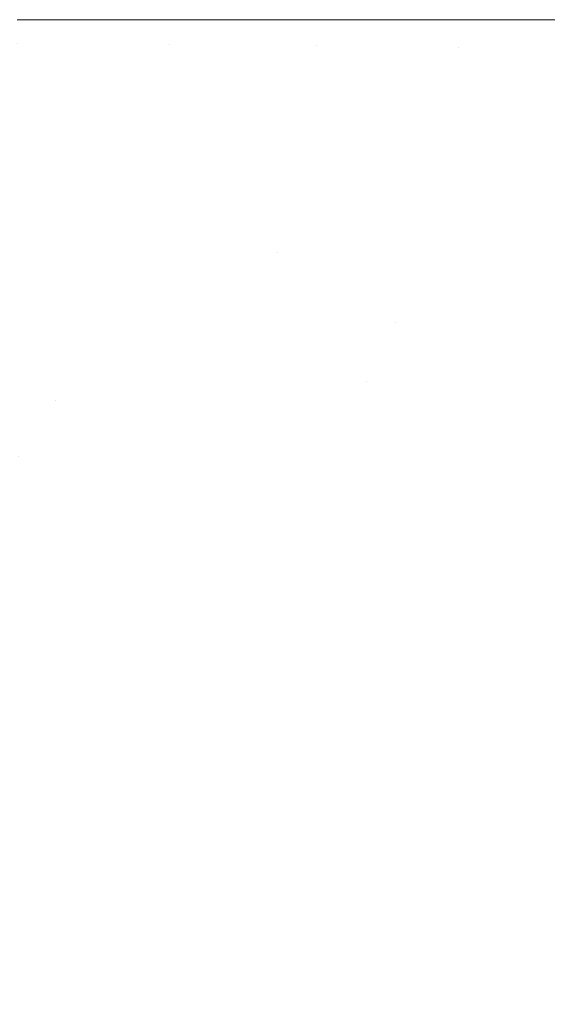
# Model space of a CAD drawing. Header units: centimetres. Extents: x 54.012 to 54.213, y 4.2 to 4.3.
# Tile 7 of 9: x 54.141 to 54.168, y 4.249 to 4.3. Entities that reach past the tile are written whole.
import ezdxf

# ---------------------------------------------------------------- set-up
doc = ezdxf.new("R2010")
doc.units = ezdxf.units.CM
doc.header["$LTSCALE"] = 2.54
doc.layers.add('Lucido design-1', color=7, linetype='Continuous')

# ---------------------------------------------------------------- blocks, each defined once
blk = doc.blocks.new('Gruppo-1')
at = {"color": 7, "linetype": 'Continuous', "lineweight": 9}
for points, invisible_edges in [([(54.140909, 4.299001, -2276.999031), (54.140875, 4.300212, -2276.998894), (54.148347, 4.300212, -2276.99581)], 9), ([(54.140909, 4.299001, -2313.099031), (54.140875, 4.300212, -2313.098894), (54.148347, 4.300212, -2313.09581)], 9), ([(54.148347, 4.300212, -2276.99581), (54.148754, 4.298928, -2276.995613), (54.140909, 4.299001, -2276.999031)], 11), ([(54.148347, 4.300212, -2313.09581), (54.148754, 4.298928, -2313.095613), (54.140909, 4.299001, -2313.099031)], 11), ([(54.148347, 4.300212, -2276.99581), (54.148771, 4.300212, -2276.995597), (54.148754, 4.298928, -2276.995613)], 10), ([(54.148347, 4.300212, -2313.09581), (54.148771, 4.300212, -2313.095597), (54.148754, 4.298928, -2313.095613)], 10), ([(54.156401, 4.298856, -2276.99191), (54.148754, 4.298928, -2276.995613), (54.148771, 4.300212, -2276.995597)], 11), ([(54.156401, 4.298856, -2313.09191), (54.148754, 4.298928, -2313.095613), (54.148771, 4.300212, -2313.095597)], 11), ([(54.148771, 4.300212, -2276.995597), (54.156361, 4.300212, -2276.99178), (54.156401, 4.298856, -2276.99191)], 10), ([(54.148771, 4.300212, -2313.095597), (54.156361, 4.300212, -2313.09178), (54.156401, 4.298856, -2313.09191)], 10), ([(54.156401, 4.298856, -2276.99191), (54.156361, 4.300212, -2276.99178), (54.16207, 4.300212, -2276.988908)], 9), ([(54.156401, 4.298856, -2313.09191), (54.156361, 4.300212, -2313.09178), (54.16207, 4.300212, -2313.088908)], 9), ([(54.16207, 4.300212, -2276.988908), (54.163797, 4.298786, -2276.987923), (54.156401, 4.298856, -2276.99191)], 11), ([(54.16207, 4.300212, -2313.088908), (54.163797, 4.298786, -2313.087923), (54.156401, 4.298856, -2313.09191)], 11), ([(54.16207, 4.300212, -2276.988908), (54.163786, 4.300212, -2276.987862), (54.163797, 4.298786, -2276.987923)], 10), ([(54.16207, 4.300212, -2313.088908), (54.163786, 4.300212, -2313.087862), (54.163797, 4.298786, -2313.087923)], 10), ([(54.170886, 4.298719, -2276.983655), (54.163797, 4.298786, -2276.987923), (54.163786, 4.300212, -2276.987862)], 11), ([(54.163786, 4.300212, -2276.987862), (54.170852, 4.300212, -2276.983553), (54.170886, 4.298719, -2276.983655)], 10), ([(54.170886, 4.298719, -2313.083655), (54.163797, 4.298786, -2313.087923), (54.163786, 4.300212, -2313.087862)], 11), ([(54.163786, 4.300212, -2313.087862), (54.170852, 4.300212, -2313.083553), (54.170886, 4.298719, -2313.083655)], 10), ([(54.140909, 4.299001, -2276.999031), (54.148754, 4.298928, -2276.995613), (54.148208, 4.294015, -2276.995613), (54.140394, 4.294371, -2276.999031)], 15), ([(54.140909, 4.299001, -2313.099031), (54.148754, 4.298928, -2313.095613), (54.148208, 4.294015, -2313.095613), (54.140394, 4.294371, -2313.099031)], 15), ([(54.155824, 4.293668, -2276.99191), (54.148208, 4.294015, -2276.995613), (54.148754, 4.298928, -2276.995613), (54.156401, 4.298856, -2276.99191)], 15), ([(54.155824, 4.293668, -2313.09191), (54.148208, 4.294015, -2313.095613), (54.148754, 4.298928, -2313.095613), (54.156401, 4.298856, -2313.09191)], 15), ([(54.156401, 4.298856, -2276.99191), (54.163797, 4.298786, -2276.987923), (54.16319, 4.293332, -2276.987923), (54.155824, 4.293668, -2276.99191)], 15), ([(54.156401, 4.298856, -2313.09191), (54.163797, 4.298786, -2313.087923), (54.16319, 4.293332, -2313.087923), (54.155824, 4.293668, -2313.09191)], 15), ([(54.170251, 4.293011, -2276.983655), (54.16319, 4.293332, -2276.987923), (54.163797, 4.298786, -2276.987923), (54.170886, 4.298719, -2276.983655)], 15), ([(54.170251, 4.293011, -2313.083655), (54.16319, 4.293332, -2313.087923), (54.163797, 4.298786, -2313.087923), (54.170886, 4.298719, -2313.083655)], 15), ([(54.140394, 4.294371, -2276.999031), (54.148208, 4.294015, -2276.995613), (54.14683, 4.288791, -2276.995613), (54.139095, 4.289447, -2276.999031)], 15), ([(54.140394, 4.294371, -2313.099031), (54.148208, 4.294015, -2313.095613), (54.14683, 4.288791, -2313.095613), (54.139095, 4.289447, -2313.099031)], 15), ([(54.154369, 4.288151, -2276.99191), (54.14683, 4.288791, -2276.995613), (54.148208, 4.294015, -2276.995613), (54.155824, 4.293668, -2276.99191)], 15), ([(54.154369, 4.288151, -2313.09191), (54.14683, 4.288791, -2313.095613), (54.148208, 4.294015, -2313.095613), (54.155824, 4.293668, -2313.09191)], 15), ([(54.155824, 4.293668, -2276.99191), (54.16319, 4.293332, -2276.987923), (54.161661, 4.287533, -2276.987923), (54.154369, 4.288151, -2276.99191)], 15), ([(54.155824, 4.293668, -2313.09191), (54.16319, 4.293332, -2313.087923), (54.161661, 4.287533, -2313.087923), (54.154369, 4.288151, -2313.09191)], 15), ([(54.16865, 4.28694, -2276.983655), (54.161661, 4.287533, -2276.987923), (54.16319, 4.293332, -2276.987923), (54.170251, 4.293011, -2276.983655)], 15), ([(54.16865, 4.28694, -2313.083655), (54.161661, 4.287533, -2313.087923), (54.16319, 4.293332, -2313.087923), (54.170251, 4.293011, -2313.083655)], 15), ([(54.139095, 4.289447, -2276.999031), (54.14683, 4.288791, -2276.995613), (54.144457, 4.283278, -2276.995613), (54.136859, 4.28425, -2276.999031)], 15), ([(54.139095, 4.289447, -2313.099031), (54.14683, 4.288791, -2313.095613), (54.144457, 4.283278, -2313.095613), (54.136859, 4.28425, -2313.099031)], 15), ([(54.151863, 4.28233, -2276.99191), (54.144457, 4.283278, -2276.995613), (54.14683, 4.288791, -2276.995613), (54.154369, 4.288151, -2276.99191)], 15), ([(54.151863, 4.28233, -2313.09191), (54.144457, 4.283278, -2313.095613), (54.14683, 4.288791, -2313.095613), (54.154369, 4.288151, -2313.09191)], 15), ([(54.159027, 4.281413, -2276.987923), (54.151863, 4.28233, -2276.99191), (54.154369, 4.288151, -2276.99191)], 11), ([(54.159027, 4.281413, -2313.087923), (54.151863, 4.28233, -2313.09191), (54.154369, 4.288151, -2313.09191)], 11), ([(54.154369, 4.288151, -2276.99191), (54.160494, 4.284511, -2276.987923), (54.159027, 4.281413, -2276.987923)], 11), ([(54.154369, 4.288151, -2276.99191), (54.161661, 4.287533, -2276.987923), (54.160494, 4.284511, -2276.987923)], 11), ([(54.154369, 4.288151, -2313.09191), (54.160494, 4.284511, -2313.087923), (54.159027, 4.281413, -2313.087923)], 11), ([(54.154369, 4.288151, -2313.09191), (54.161661, 4.287533, -2313.087923), (54.160494, 4.284511, -2313.087923)], 11), ([(54.160494, 4.284511, -2276.987923), (54.161661, 4.287533, -2276.987923), (54.16865, 4.28694, -2276.983655), (54.167429, 4.283777, -2276.983655)], 15), ([(54.160494, 4.284511, -2313.087923), (54.161661, 4.287533, -2313.087923), (54.16865, 4.28694, -2313.083655), (54.167429, 4.283777, -2313.083655)], 15), ([(54.167429, 4.283777, -2276.983655), (54.16865, 4.28694, -2276.983655), (54.175282, 4.286378, -2276.979109), (54.174008, 4.283081, -2276.979109)], 15), ([(54.167429, 4.283777, -2313.083655), (54.16865, 4.28694, -2313.083655), (54.175282, 4.286378, -2313.079109), (54.174008, 4.283081, -2313.079109)], 15), ([(54.136859, 4.28425, -2276.999031), (54.142843, 4.280425, -2276.995613), (54.140912, 4.277516, -2276.995613)], 11), ([(54.136859, 4.28425, -2276.999031), (54.144457, 4.283278, -2276.995613), (54.142843, 4.280425, -2276.995613)], 11), ([(54.136859, 4.28425, -2313.099031), (54.142843, 4.280425, -2313.095613), (54.140912, 4.277516, -2313.095613)], 11), ([(54.136859, 4.28425, -2313.099031), (54.144457, 4.283278, -2313.095613), (54.142843, 4.280425, -2313.095613)], 11), ([(54.167429, 4.283777, -2276.983655), (54.165893, 4.280534, -2276.983655), (54.159027, 4.281413, -2276.987923), (54.160494, 4.284511, -2276.987923)], 15), ([(54.167429, 4.283777, -2313.083655), (54.165893, 4.280534, -2313.083655), (54.159027, 4.281413, -2313.087923), (54.160494, 4.284511, -2313.087923)], 15), ([(54.174008, 4.283081, -2276.979109), (54.172407, 4.279701, -2276.979109), (54.165893, 4.280534, -2276.983655), (54.167429, 4.283777, -2276.983655)], 15), ([(54.174008, 4.283081, -2313.079109), (54.172407, 4.279701, -2313.079109), (54.165893, 4.280534, -2313.083655), (54.167429, 4.283777, -2313.083655)], 15), ([(54.142843, 4.280425, -2276.995613), (54.144457, 4.283278, -2276.995613), (54.151863, 4.28233, -2276.99191), (54.150159, 4.279317, -2276.99191)], 15), ([(54.142843, 4.280425, -2313.095613), (54.144457, 4.283278, -2313.095613), (54.151863, 4.28233, -2313.09191), (54.150159, 4.279317, -2313.09191)], 15), ([(54.150159, 4.279317, -2276.99191), (54.151863, 4.28233, -2276.99191), (54.159027, 4.281413, -2276.987923), (54.157234, 4.278246, -2276.987923)], 15), ([(54.150159, 4.279317, -2313.09191), (54.151863, 4.28233, -2313.09191), (54.159027, 4.281413, -2313.087923), (54.157234, 4.278246, -2313.087923)], 15), ([(54.157234, 4.278246, -2276.987923), (54.159027, 4.281413, -2276.987923), (54.165893, 4.280534, -2276.983655), (54.164017, 4.277219, -2276.983655)], 15), ([(54.157234, 4.278246, -2313.087923), (54.159027, 4.281413, -2313.087923), (54.165893, 4.280534, -2313.083655), (54.164017, 4.277219, -2313.083655)], 15), ([(54.150159, 4.279317, -2276.99191), (54.14812, 4.276245, -2276.99191), (54.140912, 4.277516, -2276.995613), (54.142843, 4.280425, -2276.995613)], 15), ([(54.150159, 4.279317, -2313.09191), (54.14812, 4.276245, -2313.09191), (54.140912, 4.277516, -2313.095613), (54.142843, 4.280425, -2313.095613)], 15), ([(54.164017, 4.277219, -2276.983655), (54.165893, 4.280534, -2276.983655), (54.172407, 4.279701, -2276.979109), (54.170452, 4.276245, -2276.979109)], 15), ([(54.164017, 4.277219, -2313.083655), (54.165893, 4.280534, -2313.083655), (54.172407, 4.279701, -2313.079109), (54.170452, 4.276245, -2313.079109)], 15), ([(54.157234, 4.278246, -2276.987923), (54.155091, 4.275017, -2276.987923), (54.14812, 4.276245, -2276.99191), (54.150159, 4.279317, -2276.99191)], 15), ([(54.157234, 4.278246, -2313.087923), (54.155091, 4.275017, -2313.087923), (54.14812, 4.276245, -2313.09191), (54.150159, 4.279317, -2313.09191)], 15), ([(54.164017, 4.277219, -2276.983655), (54.161774, 4.273839, -2276.983655), (54.155091, 4.275017, -2276.987923), (54.157234, 4.278246, -2276.987923)], 15), ([(54.164017, 4.277219, -2313.083655), (54.161774, 4.273839, -2313.083655), (54.155091, 4.275017, -2313.087923), (54.157234, 4.278246, -2313.087923)], 15), ([(54.138643, 4.27456, -2276.995613), (54.140912, 4.277516, -2276.995613), (54.14812, 4.276245, -2276.99191), (54.145724, 4.273124, -2276.99191)], 15), ([(54.138643, 4.27456, -2313.095613), (54.140912, 4.277516, -2313.095613), (54.14812, 4.276245, -2313.09191), (54.145724, 4.273124, -2313.09191)], 15), ([(54.170452, 4.276245, -2276.979109), (54.168114, 4.272721, -2276.979109), (54.161774, 4.273839, -2276.983655), (54.164017, 4.277219, -2276.983655)], 15), ([(54.170452, 4.276245, -2313.079109), (54.168114, 4.272721, -2313.079109), (54.161774, 4.273839, -2313.083655), (54.164017, 4.277219, -2313.083655)], 15), ([(54.145724, 4.273124, -2276.99191), (54.14812, 4.276245, -2276.99191), (54.155091, 4.275017, -2276.987923), (54.152573, 4.271735, -2276.987923)], 15), ([(54.145724, 4.273124, -2313.09191), (54.14812, 4.276245, -2313.09191), (54.155091, 4.275017, -2313.087923), (54.152573, 4.271735, -2313.087923)], 15), ([(54.176485, 4.275331, -2276.974297), (54.174058, 4.271674, -2276.974297), (54.168114, 4.272721, -2276.979109), (54.170452, 4.276245, -2276.979109)], 15), ([(54.176485, 4.275331, -2313.074297), (54.174058, 4.271674, -2313.074297), (54.168114, 4.272721, -2313.079109), (54.170452, 4.276245, -2313.079109)], 15), ([(54.145724, 4.273124, -2276.99191), (54.142946, 4.269963, -2276.99191), (54.136013, 4.271567, -2276.995613), (54.138643, 4.27456, -2276.995613)], 15), ([(54.145724, 4.273124, -2313.09191), (54.142946, 4.269963, -2313.09191), (54.136013, 4.271567, -2313.095613), (54.138643, 4.27456, -2313.095613)], 15), ([(54.152573, 4.271735, -2276.987923), (54.155091, 4.275017, -2276.987923), (54.161774, 4.273839, -2276.983655), (54.159137, 4.270404, -2276.983655)], 15), ([(54.152573, 4.271735, -2313.087923), (54.155091, 4.275017, -2313.087923), (54.161774, 4.273839, -2313.083655), (54.159137, 4.270404, -2313.083655)], 15), ([(54.159137, 4.270404, -2276.983655), (54.161774, 4.273839, -2276.983655), (54.168114, 4.272721, -2276.979109), (54.165366, 4.269141, -2276.979109)], 15), ([(54.159137, 4.270404, -2313.083655), (54.161774, 4.273839, -2313.083655), (54.168114, 4.272721, -2313.079109), (54.165366, 4.269141, -2313.079109)], 15), ([(54.152573, 4.271735, -2276.987923), (54.149652, 4.268413, -2276.987923), (54.142946, 4.269963, -2276.99191), (54.145724, 4.273124, -2276.99191)], 15), ([(54.152573, 4.271735, -2313.087923), (54.149652, 4.268413, -2313.087923), (54.142946, 4.269963, -2313.09191), (54.145724, 4.273124, -2313.09191)], 15), ([(54.165366, 4.269141, -2276.979109), (54.168114, 4.272721, -2276.979109), (54.174058, 4.271674, -2276.974297), (54.171205, 4.267957, -2276.974297)], 15), ([(54.165366, 4.269141, -2313.079109), (54.168114, 4.272721, -2313.079109), (54.174058, 4.271674, -2313.074297), (54.171205, 4.267957, -2313.074297)], 15), ([(54.132998, 4.268549, -2276.995613), (54.136013, 4.271567, -2276.995613), (54.142946, 4.269963, -2276.99191), (54.139763, 4.266776, -2276.99191)], 15), ([(54.132998, 4.268549, -2313.095613), (54.136013, 4.271567, -2313.095613), (54.142946, 4.269963, -2313.09191), (54.139763, 4.266776, -2313.09191)], 15), ([(54.159137, 4.270404, -2276.983655), (54.15608, 4.266926, -2276.983655), (54.149652, 4.268413, -2276.987923), (54.152573, 4.271735, -2276.987923)], 15), ([(54.159137, 4.270404, -2313.083655), (54.15608, 4.266926, -2313.083655), (54.149652, 4.268413, -2313.087923), (54.152573, 4.271735, -2313.087923)], 15), ([(54.139763, 4.266776, -2276.99191), (54.142946, 4.269963, -2276.99191), (54.149652, 4.268413, -2276.987923), (54.146306, 4.265062, -2276.987923)], 15), ([(54.139763, 4.266776, -2313.09191), (54.142946, 4.269963, -2313.09191), (54.149652, 4.268413, -2313.087923), (54.146306, 4.265062, -2313.087923)], 15), ([(54.165366, 4.269141, -2276.979109), (54.162179, 4.265516, -2276.979109), (54.15608, 4.266926, -2276.983655), (54.159137, 4.270404, -2276.983655)], 15), ([(54.165366, 4.269141, -2313.079109), (54.162179, 4.265516, -2313.079109), (54.15608, 4.266926, -2313.083655), (54.159137, 4.270404, -2313.083655)], 15), ([(54.171205, 4.267957, -2276.974297), (54.167897, 4.264193, -2276.974297), (54.162179, 4.265516, -2276.979109), (54.165366, 4.269141, -2276.979109)], 15), ([(54.171205, 4.267957, -2313.074297), (54.167897, 4.264193, -2313.074297), (54.162179, 4.265516, -2313.079109), (54.165366, 4.269141, -2313.079109)], 15), ([(54.146306, 4.265062, -2276.987923), (54.149652, 4.268413, -2276.987923), (54.15608, 4.266926, -2276.983655), (54.152577, 4.263419, -2276.983655)], 15), ([(54.146306, 4.265062, -2313.087923), (54.149652, 4.268413, -2313.087923), (54.15608, 4.266926, -2313.083655), (54.152577, 4.263419, -2313.083655)], 15), ([(54.176602, 4.266862, -2276.969229), (54.173182, 4.262971, -2276.969229), (54.167897, 4.264193, -2276.974297), (54.171205, 4.267957, -2276.974297)], 15), ([(54.176602, 4.266862, -2313.069229), (54.173182, 4.262971, -2313.069229), (54.167897, 4.264193, -2313.074297), (54.171205, 4.267957, -2313.074297)], 15), ([(54.152577, 4.263419, -2276.983655), (54.15608, 4.266926, -2276.983655), (54.162179, 4.265516, -2276.979109), (54.158528, 4.26186, -2276.979109)], 15), ([(54.152577, 4.263419, -2313.083655), (54.15608, 4.266926, -2313.083655), (54.162179, 4.265516, -2313.079109), (54.158528, 4.26186, -2313.079109)], 15), ([(54.146306, 4.265062, -2276.987923), (54.14251, 4.261699, -2276.987923), (54.136153, 4.263577, -2276.99191), (54.139763, 4.266776, -2276.99191)], 15), ([(54.146306, 4.265062, -2313.087923), (54.14251, 4.261699, -2313.087923), (54.136153, 4.263577, -2313.09191), (54.139763, 4.266776, -2313.09191)], 15), ([(54.158528, 4.26186, -2276.979109), (54.162179, 4.265516, -2276.979109), (54.167897, 4.264193, -2276.974297), (54.164107, 4.260398, -2276.974297)], 15), ([(54.158528, 4.26186, -2313.079109), (54.162179, 4.265516, -2313.079109), (54.167897, 4.264193, -2313.074297), (54.164107, 4.260398, -2313.074297)], 15), ([(54.152577, 4.263419, -2276.983655), (54.148604, 4.259899, -2276.983655), (54.14251, 4.261699, -2276.987923), (54.146306, 4.265062, -2276.987923)], 15), ([(54.152577, 4.263419, -2313.083655), (54.148604, 4.259899, -2313.083655), (54.14251, 4.261699, -2313.087923), (54.146306, 4.265062, -2313.087923)], 15), ([(54.164107, 4.260398, -2276.974297), (54.167897, 4.264193, -2276.974297), (54.173182, 4.262971, -2276.969229), (54.169263, 4.259047, -2276.969229)], 15), ([(54.164107, 4.260398, -2313.074297), (54.167897, 4.264193, -2313.074297), (54.173182, 4.262971, -2313.069229), (54.169263, 4.259047, -2313.069229)], 15), ([(54.132095, 4.260383, -2276.99191), (54.136153, 4.263577, -2276.99191), (54.14251, 4.261699, -2276.987923), (54.138244, 4.258341, -2276.987923)], 15), ([(54.132095, 4.260383, -2313.09191), (54.136153, 4.263577, -2313.09191), (54.14251, 4.261699, -2313.087923), (54.138244, 4.258341, -2313.087923)], 15), ([(54.158528, 4.26186, -2276.979109), (54.154387, 4.25819, -2276.979109), (54.148604, 4.259899, -2276.983655), (54.152577, 4.263419, -2276.983655)], 15), ([(54.158528, 4.26186, -2313.079109), (54.154387, 4.25819, -2313.079109), (54.148604, 4.259899, -2313.083655), (54.152577, 4.263419, -2313.083655)], 15), ([(54.164107, 4.260398, -2276.974297), (54.159807, 4.256589, -2276.974297), (54.154387, 4.25819, -2276.979109), (54.158528, 4.26186, -2276.979109)], 15), ([(54.164107, 4.260398, -2313.074297), (54.159807, 4.256589, -2313.074297), (54.154387, 4.25819, -2313.079109), (54.158528, 4.26186, -2313.079109)], 15), ([(54.138244, 4.258341, -2276.987923), (54.14251, 4.261699, -2276.987923), (54.148604, 4.259899, -2276.983655), (54.144139, 4.256383, -2276.983655)], 15), ([(54.138244, 4.258341, -2313.087923), (54.14251, 4.261699, -2313.087923), (54.148604, 4.259899, -2313.083655), (54.144139, 4.256383, -2313.083655)], 15), ([(54.169263, 4.259047, -2276.969229), (54.164818, 4.255109, -2276.969229), (54.159807, 4.256589, -2276.974297), (54.164107, 4.260398, -2276.974297)], 15), ([(54.169263, 4.259047, -2313.069229), (54.164818, 4.255109, -2313.069229), (54.159807, 4.256589, -2313.074297), (54.164107, 4.260398, -2313.074297)], 15), ([(54.144139, 4.256383, -2276.983655), (54.148604, 4.259899, -2276.983655), (54.154387, 4.25819, -2276.979109), (54.149732, 4.254526, -2276.979109)], 15), ([(54.144139, 4.256383, -2313.083655), (54.148604, 4.259899, -2313.083655), (54.154387, 4.25819, -2313.079109), (54.149732, 4.254526, -2313.079109)], 15), ([(54.173949, 4.25782, -2276.963922), (54.169371, 4.253764, -2276.963922), (54.164818, 4.255109, -2276.969229), (54.169263, 4.259047, -2276.969229)], 15), ([(54.173949, 4.25782, -2313.063922), (54.169371, 4.253764, -2313.063922), (54.164818, 4.255109, -2313.069229), (54.169263, 4.259047, -2313.069229)], 15), ([(54.144139, 4.256383, -2276.983655), (54.139161, 4.252893, -2276.983655), (54.133489, 4.255007, -2276.987923), (54.138244, 4.258341, -2276.987923)], 15), ([(54.144139, 4.256383, -2313.083655), (54.139161, 4.252893, -2313.083655), (54.133489, 4.255007, -2313.087923), (54.138244, 4.258341, -2313.087923)], 15), ([(54.149732, 4.254526, -2276.979109), (54.154387, 4.25819, -2276.979109), (54.159807, 4.256589, -2276.974297), (54.154975, 4.252785, -2276.974297)], 15), ([(54.149732, 4.254526, -2313.079109), (54.154387, 4.25819, -2313.079109), (54.159807, 4.256589, -2313.074297), (54.154975, 4.252785, -2313.074297)], 15), ([(54.149732, 4.254526, -2276.979109), (54.144543, 4.250888, -2276.979109), (54.139161, 4.252893, -2276.983655), (54.144139, 4.256383, -2276.983655)], 15), ([(54.149732, 4.254526, -2313.079109), (54.144543, 4.250888, -2313.079109), (54.139161, 4.252893, -2313.083655), (54.144139, 4.256383, -2313.083655)], 15), ([(54.154975, 4.252785, -2276.974297), (54.159807, 4.256589, -2276.974297), (54.164818, 4.255109, -2276.969229), (54.159822, 4.251176, -2276.969229)], 15), ([(54.154975, 4.252785, -2313.074297), (54.159807, 4.256589, -2313.074297), (54.164818, 4.255109, -2313.069229), (54.159822, 4.251176, -2313.069229)], 15), ([(54.159822, 4.251176, -2276.969229), (54.164818, 4.255109, -2276.969229), (54.169371, 4.253764, -2276.963922), (54.164226, 4.249713, -2276.963922)], 15), ([(54.159822, 4.251176, -2313.069229), (54.164818, 4.255109, -2313.069229), (54.169371, 4.253764, -2313.063922), (54.164226, 4.249713, -2313.063922)], 15), ([(54.154975, 4.252785, -2276.974297), (54.149589, 4.249008, -2276.974297), (54.144543, 4.250888, -2276.979109), (54.149732, 4.254526, -2276.979109)], 15), ([(54.154975, 4.252785, -2313.074297), (54.149589, 4.249008, -2313.074297), (54.144543, 4.250888, -2313.079109), (54.149732, 4.254526, -2313.079109)], 15), ([(54.164226, 4.249713, -2276.963922), (54.169371, 4.253764, -2276.963922), (54.173421, 4.252567, -2276.958396), (54.168144, 4.248412, -2276.958396)], 15), ([(54.164226, 4.249713, -2313.063922), (54.169371, 4.253764, -2313.063922), (54.173421, 4.252567, -2313.058396), (54.168144, 4.248412, -2313.058396)], 15), ([(54.139161, 4.252893, -2276.983655), (54.144543, 4.250888, -2276.979109), (54.138804, 4.2473, -2276.979109), (54.133656, 4.249451, -2276.983655)], 15), ([(54.139161, 4.252893, -2313.083655), (54.144543, 4.250888, -2313.079109), (54.138804, 4.2473, -2313.079109), (54.133656, 4.249451, -2313.083655)], 15), ([(54.159822, 4.251176, -2276.969229), (54.154253, 4.247271, -2276.969229), (54.149589, 4.249008, -2276.974297), (54.154975, 4.252785, -2276.974297)], 15), ([(54.159822, 4.251176, -2313.069229), (54.154253, 4.247271, -2313.069229), (54.149589, 4.249008, -2313.074297), (54.154975, 4.252785, -2313.074297)], 15), ([(54.168144, 4.248412, -2276.958396), (54.173421, 4.252567, -2276.958396), (54.176927, 4.251531, -2276.952675), (54.171534, 4.247286, -2276.952675)], 15), ([(54.168144, 4.248412, -2313.058396), (54.173421, 4.252567, -2313.058396), (54.176927, 4.251531, -2313.052675), (54.171534, 4.247286, -2313.052675)], 15), ([(54.164226, 4.249713, -2276.963922), (54.158491, 4.245692, -2276.963922), (54.154253, 4.247271, -2276.969229), (54.159822, 4.251176, -2276.969229)], 15), ([(54.164226, 4.249713, -2313.063922), (54.158491, 4.245692, -2313.063922), (54.154253, 4.247271, -2313.069229), (54.159822, 4.251176, -2313.069229)], 15), ([(54.143631, 4.245284, -2276.974297), (54.138804, 4.2473, -2276.979109), (54.144543, 4.250888, -2276.979109), (54.149589, 4.249008, -2276.974297)], 15), ([(54.143631, 4.245284, -2313.074297), (54.138804, 4.2473, -2313.079109), (54.144543, 4.250888, -2313.079109), (54.149589, 4.249008, -2313.074297)], 15), ([(54.168144, 4.248412, -2276.958396), (54.162261, 4.244287, -2276.958396), (54.158491, 4.245692, -2276.963922), (54.164226, 4.249713, -2276.963922)], 15), ([(54.168144, 4.248412, -2313.058396), (54.162261, 4.244287, -2313.058396), (54.158491, 4.245692, -2313.063922), (54.164226, 4.249713, -2313.063922)], 15)]:
    blk.add_3dface(points, dxfattribs=dict(at, invisible_edges=invisible_edges))

msp = doc.modelspace()

# ---------------------------------------------------------------- block references
at = {"layer": 'Lucido design-1', "color": 7}
msp.add_blockref('Gruppo-1', (0, 0), dxfattribs=at)

doc.saveas('drawing.dxf')
